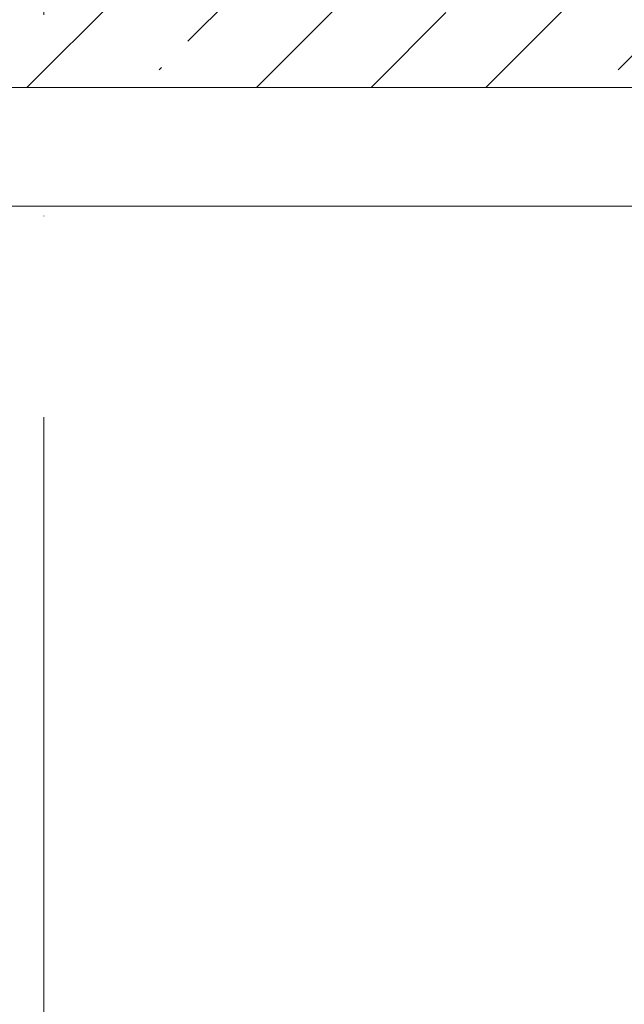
# Model space of a CAD drawing. Header units: millimetres. Extents: x 83162 to 161202, y 56220 to 105342.
# Tile 23 of 152: x 110946 to 111547, y 84038 to 85017. Entities that reach past the tile are written whole.
import ezdxf

# ---------------------------------------------------------------- set-up
doc = ezdxf.new("R2010")
doc.units = ezdxf.units.MM
doc.linetypes.add('4_ Штрихпунктир_ 10 х 2 мм', pattern=[1400, 1000, -200, 0, -200])
for name, color, linetype, lineweight in [('A-FLOR-____-OTLN', 7, 'Continuous', 9), ('A-WALL-____-MCUT', 7, 'Continuous', 9), ('A-WALL-____-PATT', 7, 'Continuous', 9), ('S-GRID-____-OTLN', 7, 'Continuous', 9)]:
    doc.layers.add(name, color=color, linetype=linetype, lineweight=lineweight)

# ---------------------------------------------------------------- blocks, each defined once
blk = doc.blocks.new('240311_Наметкина 10_РД_АР_К3_R21_rvt-1-ВКК_01_К3_З_ЭОМ_греющий кабель_')
at = {"layer": 'A-WALL-____-PATT', "lineweight": 5, "true_color": 0xcccccc}
h = blk.add_hatch(dxfattribs=at)
h.set_pattern_fill('FP_1', color=254, style=0, pattern_type=2)
h.set_pattern_definition([(45, (0, 0), (-114.04925, 114.04925), []), (45, (114.05, 0), (-114.04925, 114.04925), [201.613, -40.323, 3.353, -36.97])])
h.paths.add_polyline_path([(110595, 84950), (118220, 84950), (118220, 85200), (110595, 85200)])
at = {"layer": 'A-FLOR-____-OTLN', "color": 254, "lineweight": 5, "true_color": 0xcccccc}
blk.add_line((110713, 84832), (112950, 84832), dxfattribs=at)
at = {"layer": 'A-WALL-____-MCUT', "color": 254, "lineweight": 5, "true_color": 0xcccccc}
blk.add_line((110595, 84950), (111595, 84950), dxfattribs=at)
blk = doc.blocks.new('Наметкина 10_РД_АР_К3_Отделка_R21_rvt-1-ВКК_01_К3_З_ЭОМ_греющий кабель_')
at = {"layer": 'S-GRID-____-OTLN', "color": 254, "linetype": '4_ Штрихпунктир_ 10 х 2 мм', "lineweight": 5, "true_color": 0xcccccc}
blk.add_line((110970, 57020.14), (110970, 104542.42), dxfattribs=at)

msp = doc.modelspace()

# ---------------------------------------------------------------- block references
at = {"lineweight": 5}
for name in ['Наметкина 10_РД_АР_К3_Отделка_R21_rvt-1-ВКК_01_К3_З_ЭОМ_греющий кабель_', '240311_Наметкина 10_РД_АР_К3_R21_rvt-1-ВКК_01_К3_З_ЭОМ_греющий кабель_']:
    msp.add_blockref(name, (0, 0), dxfattribs=at)

doc.saveas('drawing.dxf')
